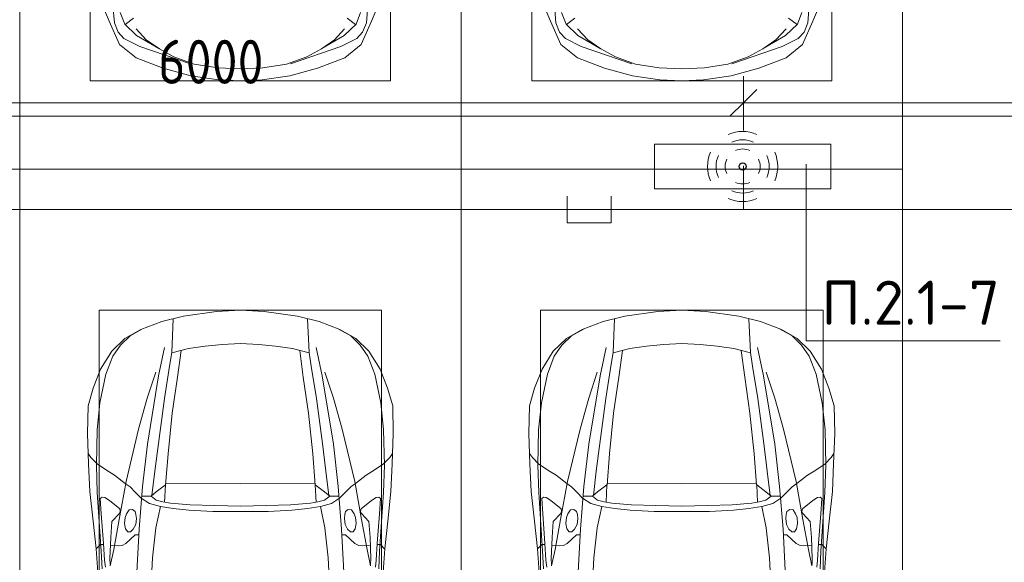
# Model space of a CAD drawing. Header units: millimetres. Extents: x -32229 to 170644, y -13689 to 125138.
# Tile 107 of 256: x -10165 to -4588, y 102123 to 105196. Entities that reach past the tile are written whole.
import ezdxf

# ---------------------------------------------------------------- set-up
doc = ezdxf.new("R2010")
doc.units = ezdxf.units.MM
for name, color, linetype, lineweight in [('A-ANNO-DIMS', 7, 'Continuous', 9), ('A-ANNO-DIMS-200', 7, 'Continuous', 9), ('A-ANNO-NOTE', 7, 'Continuous', 18), ('A-DETL-GENF', 7, 'Continuous', 18), ('A-DETL-THIN', 7, 'Continuous', 9), ('A-FLOR', 7, 'Continuous', 18), ('C-PRKG', 7, 'Continuous', 18), ('G-ANNO-TEXT', 7, 'Continuous', 9)]:
    doc.layers.add(name, color=color, linetype=linetype, lineweight=lineweight)
doc.layers.add('A-DETL', color=7, linetype='Continuous', lineweight=9, true_color=0x00a600)
doc.styles.add('GOST Common_6', font='GOST_Common.ttf', dxfattribs={"width": 0.9, "height": 250})
doc.styles.add('ISOCPEUR', font='isocpeur.ttf', dxfattribs={"height": 250})
doc.dimstyles.new('ГОСТ_2_5_мм2', dxfattribs={"dimscale": 304.8, "dimtxt": 251.428749, "dimasz": 0.492126, "dimexe": 0.492126, "dimexo": 0.656168, "dimgap": 0.098425, "dimtad": 1, "dimdec": 0, "dimdsep": 46, "dimtxsty": 'GOST Common_6', "dimblk1": 'OBLIQUE', "dimblk2": 'OBLIQUE', "dimsah": 1, "dimcen": 0.09, "dimazin": 2, "dimtfac": 1, "dimtdec": 4, "dimtix": 1, "dimtmove": 0, "dimatfit": 3, "dimfxl": 1, "dimtvp": 1, "dimtolj": 1, "dimtzin": 0, "dimarcsym": 2})

# ---------------------------------------------------------------- blocks, each defined once
blk = doc.blocks.new('АР_Машиноместо - 5300x2500_С-V13--01 ЭО')
at = {"layer": 'A-DETL-GENF', "color": 253, "lineweight": 13, "true_color": 0xaaaaaa}
for p, q in [((507.1, -4462.6), (419.6, -4254.2)), ((1992.9, -4462.6), (2080.4, -4254.2)), ((528.4, -4374.7), (536.4, -4471.4)), ((1971.6, -4374.7), (1963.6, -4471.4)), ((594.6, -4479.3), (569.5, -4413.1)), ((645, -4445.5), (597.3, -4481.4)), ((1855, -4445.5), (1902.7, -4481.4)), ((1905.4, -4479.3), (1930.5, -4413.1)), ((565.9, -4595.1), (507.1, -4462.6)), ((536.4, -4471.4), (557.5, -4525.7)), ((661.8, -4543.1), (594.6, -4479.3)), ((717.1, -4568.9), (659.6, -4505.3)), ((1782.9, -4568.9), (1840.4, -4505.3)), ((1838.2, -4543.1), (1905.4, -4479.3)), ((1934.1, -4595.1), (1992.9, -4462.6)), ((1963.6, -4471.4), (1942.5, -4525.7)), ((557.5, -4525.7), (590.7, -4560.1)), ((590.7, -4560.1), (680.7, -4606.5)), ((788.5, -4617.7), (661.8, -4543.1)), ((791.3, -4619.7), (717.1, -4568.9)), ((1708.7, -4619.7), (1782.9, -4568.9)), ((1711.5, -4617.7), (1838.2, -4543.1)), ((1909.3, -4560.1), (1819.3, -4606.5)), ((1942.5, -4525.7), (1909.3, -4560.1)), ((659.1, -4669.9), (565.9, -4595.1)), ((680.7, -4606.5), (967, -4703.6)), ((873.9, -4665.1), (791.3, -4619.7)), ((1819.3, -4606.5), (1533, -4703.6)), ((1626.1, -4665.1), (1708.7, -4619.7)), ((1840.9, -4669.9), (1934.1, -4595.1)), ((812.7, -4729.4), (659.1, -4669.9)), ((988.2, -4706.7), (873.9, -4665.1)), ((1511.8, -4706.7), (1626.1, -4665.1)), ((1687.3, -4729.4), (1840.9, -4669.9)), ((970.2, -4771.8), (812.7, -4729.4)), ((1122.2, -4726.4), (988.2, -4706.7)), ((1250, -4731.7), (1122.2, -4726.4)), ((1250, -4731.7), (1377.8, -4726.4)), ((1377.8, -4726.4), (1511.8, -4706.7)), ((1529.8, -4771.8), (1687.3, -4729.4)), ((1126.4, -4794.1), (970.2, -4771.8)), ((1250, -4800), (1126.4, -4794.1)), ((1250, -4800), (1373.6, -4794.1)), ((1373.6, -4794.1), (1529.8, -4771.8))]:
    blk.add_line(p, q, dxfattribs=at)
at = {"layer": 'C-PRKG', "color": 253, "lineweight": 13, "true_color": 0xaaaaaa}
for p, q in [((0, 0), (0, -5300)), ((2500, 0), (2500, -5300)), ((400, -500), (400, -4800)), ((2100, -500), (2100, -4800)), ((400, -4800), (2100, -4800)), ((2500, -5300), (0, -5300))]:
    blk.add_line(p, q, dxfattribs=at)
blk = doc.blocks.new('АР_Машиноместо - 4900x2400_М__5300х2500_-V14--01 ЭО')
at = {"layer": 'A-DETL-GENF', "color": 254, "lineweight": 13, "true_color": 0xd4d4d4}
for p, q in [((737.8, -2818.3), (752.8, -3099)), ((1762.2, -2818.3), (1747.2, -3099)), ((462, -3136.6), (466.3, -3036.3)), ((512.5, -3053.2), (532.7, -3145.9)), ((1987.5, -3053.2), (1967.3, -3145.9)), ((2038, -3136.6), (2033.7, -3036.3)), ((752.8, -3099), (771.7, -3268.5)), ((1747.2, -3099), (1728.3, -3268.5)), ((439.5, -3468.5), (462, -3136.6)), ((532.7, -3145.9), (564, -3316.2)), ((1967.3, -3145.9), (1936, -3316.2)), ((2060.5, -3468.5), (2038, -3136.6)), ((771.7, -3268.5), (797.1, -3388.2)), ((1728.3, -3268.5), (1702.9, -3388.2)), ((564, -3316.2), (602.3, -3530.2)), ((1936, -3316.2), (1897.7, -3530.2)), ((797.1, -3388.2), (734.6, -3405.8)), ((870, -3377.1), (797.1, -3388.2)), ((957.1, -3368.9), (870, -3377.1)), ((1093.5, -3360.7), (957.1, -3368.9)), ((1250, -3360.7), (1093.5, -3360.7)), ((1250, -3360.7), (1406.5, -3360.7)), ((1406.5, -3360.7), (1542.9, -3368.9)), ((1542.9, -3368.9), (1630, -3377.1)), ((1630, -3377.1), (1702.9, -3388.2)), ((1702.9, -3388.2), (1765.4, -3405.8)), ((734.6, -3405.8), (688.5, -3435.5)), ((749.1, -3450.8), (765.5, -3589.1)), ((1750.9, -3450.8), (1734.5, -3589.1)), ((1765.4, -3405.8), (1811.5, -3435.5)), ((434.2, -3623.7), (439.5, -3468.5)), ((695.7, -3502.8), (723.2, -3741.5)), ((1804.3, -3502.8), (1776.8, -3741.5)), ((2065.8, -3623.7), (2060.5, -3468.5)), ((602.3, -3530.2), (673.6, -3827.1)), ((1897.7, -3530.2), (1826.4, -3827.1)), ((438.6, -3823.4), (434.2, -3623.7)), ((765.5, -3589.1), (785.7, -3746.6)), ((1734.5, -3589.1), (1714.3, -3746.6)), ((2061.4, -3823.4), (2065.8, -3623.7)), ((723.2, -3741.5), (786.9, -4128.3)), ((785.7, -3746.6), (819.4, -4000.8)), ((1714.3, -3746.6), (1680.6, -4000.8)), ((1776.8, -3741.5), (1713.1, -4128.3)), ((454.7, -3976.8), (438.6, -3823.4)), ((673.6, -3827.1), (722.7, -4001.8)), ((1826.4, -3827.1), (1777.3, -4001.8)), ((2045.3, -3976.8), (2061.4, -3823.4)), ((488.6, -4138.1), (454.7, -3976.8)), ((722.7, -4001.8), (771.7, -4149.8)), ((819.4, -4000.8), (849, -4182.8)), ((1680.6, -4000.8), (1651, -4182.8)), ((1777.3, -4001.8), (1728.3, -4149.8)), ((2011.4, -4138.1), (2045.3, -3976.8)), ((527.8, -4239.8), (488.6, -4138.1)), ((786.9, -4128.3), (821.1, -4289.8)), ((1713.1, -4128.3), (1678.9, -4289.8)), ((1972.2, -4239.8), (2011.4, -4138.1)), ((849, -4182.8), (861.2, -4260.3)), ((1651, -4182.8), (1638.8, -4260.3)), ((571.5, -4303.1), (527.8, -4239.8)), ((1928.5, -4303.1), (1972.2, -4239.8)), ((625, -4354.8), (571.5, -4303.1)), ((1875, -4354.8), (1928.5, -4303.1)), ((696.3, -4395.8), (625, -4354.8)), ((1803.7, -4395.8), (1875, -4354.8))]:
    blk.add_line(p, q, dxfattribs=at)
at = {"layer": 'A-DETL-GENF', "color": 253, "lineweight": 13, "true_color": 0xaaaaaa}
for p, q in [((659.3, -2936), (676.4, -3260.1)), ((1840.7, -2936), (1823.6, -3260.1)), ((432.8, -3149.3), (446, -2964.8)), ((2067.2, -3149.3), (2054, -2964.8)), ((485.6, -3046.1), (480.8, -3085)), ((510.9, -3094.6), (512.2, -3061.4)), ((1989.1, -3094.6), (1987.8, -3061.4)), ((2014.4, -3046.1), (2019.2, -3085)), ((480.8, -3085), (474.8, -3179.9)), ((515.3, -3213.7), (510.9, -3094.6)), ((1984.7, -3213.7), (1989.1, -3094.6)), ((2019.2, -3085), (2025.2, -3179.9)), ((415.7, -3305.9), (432.8, -3149.3)), ((456.9, -3174.2), (432.9, -3148.3)), ((475.2, -3173.5), (456.9, -3174.2)), ((558.4, -3165.4), (513.6, -3168)), ((579.5, -3167.7), (558.4, -3165.4)), ((601.7, -3179.4), (579.5, -3167.7)), ((1898.3, -3179.4), (1920.5, -3167.7)), ((1920.5, -3167.7), (1941.6, -3165.4)), ((1941.6, -3165.4), (1986.4, -3168)), ((2024.8, -3173.5), (2043.1, -3174.2)), ((2043.1, -3174.2), (2067.1, -3148.3)), ((2084.3, -3305.9), (2067.1, -3148.3)), ((474.8, -3179.9), (462.2, -3347.3)), ((522.2, -3303.2), (515.3, -3213.7)), ((654.5, -3228.1), (601.7, -3179.4)), ((674.6, -3227.6), (654.5, -3228.1)), ((1825.4, -3227.6), (1845.5, -3228.1)), ((1845.5, -3228.1), (1898.3, -3179.4)), ((1977.8, -3303.2), (1984.7, -3213.7)), ((2025.2, -3179.9), (2037.8, -3347.3)), ((599.8, -3262.3), (593.6, -3292.5)), ((612.1, -3245.7), (599.8, -3262.3)), ((626.8, -3246.1), (612.1, -3245.7)), ((643.2, -3259.9), (626.8, -3246.1)), ((657.2, -3286.3), (643.2, -3259.9)), ((661.1, -3321.2), (657.2, -3286.3)), ((676.4, -3260.1), (695.7, -3502.8)), ((1823.6, -3260.1), (1804.3, -3502.8)), ((1838.9, -3321.2), (1842.8, -3286.3)), ((1842.8, -3286.3), (1856.8, -3259.9)), ((1856.8, -3259.9), (1873.2, -3246.1)), ((1873.2, -3246.1), (1887.9, -3245.7)), ((1887.9, -3245.7), (1900.2, -3262.3)), ((1900.2, -3262.3), (1906.4, -3292.5)), ((397.1, -3474.2), (415.7, -3305.9)), ((564.6, -3349.7), (522.2, -3303.2)), ((593.6, -3292.5), (597.1, -3327.4)), ((597.1, -3327.4), (605.2, -3346.8)), ((654.1, -3360.7), (658.7, -3344.5)), ((658.7, -3344.5), (661.1, -3321.2)), ((1841.3, -3344.5), (1838.9, -3321.2)), ((1845.9, -3360.7), (1841.3, -3344.5)), ((1902.9, -3327.4), (1894.8, -3346.8)), ((1906.4, -3292.5), (1902.9, -3327.4)), ((1935.4, -3349.7), (1977.8, -3303.2)), ((2102.9, -3474.2), (2084.3, -3305.9)), ((462.2, -3347.3), (456.6, -3434.5)), ((508, -3422.8), (566.8, -3375.1)), ((569.7, -3360.7), (564.6, -3349.7)), ((566.8, -3375.1), (569.7, -3360.7)), ((605.2, -3346.8), (620, -3369.3)), ((620, -3369.3), (638.7, -3372.5)), ((638.7, -3372.5), (654.1, -3360.7)), ((965.3, -3397.8), (853.3, -3407.2)), ((1102.5, -3394.3), (965.3, -3397.8)), ((1250, -3391.3), (1102.5, -3394.3)), ((1250, -3391.3), (1397.5, -3394.3)), ((1397.5, -3394.3), (1534.7, -3397.8)), ((1534.7, -3397.8), (1646.7, -3407.2)), ((1861.3, -3372.5), (1845.9, -3360.7)), ((1880, -3369.3), (1861.3, -3372.5)), ((1894.8, -3346.8), (1880, -3369.3)), ((1930.3, -3360.7), (1935.4, -3349.7)), ((1933.2, -3375.1), (1930.3, -3360.7)), ((1992, -3422.8), (1933.2, -3375.1)), ((2037.8, -3347.3), (2043.4, -3434.5)), ((456.6, -3434.5), (466.2, -3441.1)), ((466.2, -3441.1), (481.5, -3439.1)), ((481.5, -3439.1), (508, -3422.8)), ((690.2, -3433.7), (654.7, -3470.4)), ((744.1, -3447.2), (691.3, -3447.2)), ((773, -3424.2), (744.1, -3447.2)), ((744.3, -3447), (773.2, -3472.4)), ((811.1, -3414.8), (773, -3424.2)), ((853.3, -3407.2), (811.1, -3414.8)), ((825.6, -3512.1), (821, -3413)), ((1646.7, -3407.2), (1688.9, -3414.8)), ((1674.4, -3512.1), (1679, -3413)), ((1688.9, -3414.8), (1727, -3424.2)), ((1755.7, -3447), (1726.8, -3472.4)), ((1727, -3424.2), (1755.7, -3447)), ((1755.7, -3447.2), (1808.7, -3447.2)), ((1809.8, -3433.7), (1845.3, -3470.4)), ((2018.5, -3439.1), (1992, -3422.8)), ((2033.8, -3441.1), (2018.5, -3439.1)), ((2043.4, -3434.5), (2033.8, -3441.1)), ((390.2, -3630), (397.1, -3474.2)), ((624.9, -3501.2), (598.3, -3518.6)), ((654.7, -3470.4), (624.9, -3501.2)), ((773.2, -3472.4), (825.6, -3512.1)), ((840.1, -3687.8), (826.6, -3509.6)), ((1659.9, -3687.8), (1673.4, -3509.6)), ((1726.8, -3472.4), (1674.4, -3512.1)), ((1845.3, -3470.4), (1875.1, -3501.2)), ((1875.1, -3501.2), (1901.7, -3518.6)), ((2109.8, -3630), (2102.9, -3474.2)), ((537.9, -3567), (491.4, -3594.2)), ((598.3, -3518.6), (537.9, -3567)), ((1250, -3520.1), (827.2, -3517.2)), ((1250, -3520.1), (1672.8, -3517.2)), ((1901.7, -3518.6), (1962.1, -3567)), ((1962.1, -3567), (2008.6, -3594.2)), ((491.4, -3594.2), (438.6, -3629.8)), ((2008.6, -3594.2), (2061.4, -3629.8)), ((384, -3802.9), (390.2, -3630)), ((403.8, -3665.5), (388.1, -3688.4)), ((438.6, -3629.8), (403.8, -3665.5)), ((2061.4, -3629.8), (2096.2, -3665.5)), ((2096.2, -3665.5), (2111.9, -3688.4)), ((2116, -3802.9), (2109.8, -3630)), ((863.9, -3917.5), (840.1, -3687.8)), ((1636.1, -3917.5), (1659.9, -3687.8)), ((387.4, -3958.4), (384, -3802.9)), ((2112.6, -3958.4), (2116, -3802.9)), ((416.4, -4059.2), (387.4, -3958.4)), ((893.6, -4121.6), (863.9, -3917.5)), ((1606.4, -4121.6), (1636.1, -3917.5)), ((2083.6, -4059.2), (2112.6, -3958.4)), ((458.6, -4167), (416.4, -4059.2)), ((2041.4, -4167), (2083.6, -4059.2)), ((914, -4272.5), (893.6, -4121.6)), ((1586, -4272.5), (1606.4, -4121.6)), ((522.5, -4267.9), (458.6, -4167)), ((1977.5, -4267.9), (2041.4, -4167)), ((596.3, -4340.6), (522.5, -4267.9)), ((955.5, -4283.9), (861, -4259.4)), ((861.2, -4260.3), (869.3, -4451.1)), ((1050.4, -4297.3), (955.5, -4283.9)), ((1449.6, -4297.3), (1544.5, -4283.9)), ((1544.5, -4283.9), (1639, -4259.4)), ((1638.8, -4260.3), (1630.7, -4451.1)), ((1903.7, -4340.6), (1977.5, -4267.9)), ((686, -4391.6), (596.3, -4340.6)), ((1146, -4306.7), (1050.4, -4297.3)), ((1250, -4312), (1146, -4306.7)), ((1250, -4312), (1354, -4306.7)), ((1354, -4306.7), (1449.6, -4297.3)), ((1814, -4391.6), (1903.7, -4340.6)), ((804.4, -4436.7), (686, -4391.6)), ((1695.6, -4436.7), (1814, -4391.6)), ((927, -4466.6), (804.4, -4436.7)), ((1573, -4466.6), (1695.6, -4436.7)), ((1114.6, -4493), (927, -4466.6)), ((1250, -4500), (1114.6, -4493)), ((1250, -4500), (1385.4, -4493)), ((1385.4, -4493), (1573, -4466.6))]:
    blk.add_line(p, q, dxfattribs=at)
at = {"layer": 'C-PRKG', "color": 253, "lineweight": 13, "true_color": 0xaaaaaa}
for p, q in [((0, 0), (0, -5300)), ((2500, 0), (2500, -5300)), ((450, -800), (450, -4500)), ((2050, -800), (2050, -4500)), ((450, -4500), (2050, -4500)), ((2500, -5300), (0, -5300))]:
    blk.add_line(p, q, dxfattribs=at)
blk = doc.blocks.new('АР_Машиноместо - 4900x2400_М__5300х2500_-3113489--01 ЭО')
at = {"layer": 'A-DETL-GENF', "color": 253, "lineweight": 13, "true_color": 0xaaaaaa}
for p, q in [((927, 4466.6), (804.4, 4436.7)), ((1114.6, 4493), (927, 4466.6)), ((1250, 4500), (1114.6, 4493)), ((1250, 4500), (1385.4, 4493)), ((1385.4, 4493), (1573, 4466.6)), ((1573, 4466.6), (1695.6, 4436.7)), ((804.4, 4436.7), (686, 4391.6)), ((861.2, 4260.3), (869.3, 4451.1)), ((1638.8, 4260.3), (1630.7, 4451.1)), ((1695.6, 4436.7), (1814, 4391.6)), ((686, 4391.6), (596.3, 4340.6)), ((1814, 4391.6), (1903.7, 4340.6)), ((596.3, 4340.6), (522.5, 4267.9)), ((1050.4, 4297.3), (955.5, 4283.9)), ((1146, 4306.7), (1050.4, 4297.3)), ((1250, 4312), (1146, 4306.7)), ((1250, 4312), (1354, 4306.7)), ((1354, 4306.7), (1449.6, 4297.3)), ((1449.6, 4297.3), (1544.5, 4283.9)), ((1903.7, 4340.6), (1977.5, 4267.9)), ((522.5, 4267.9), (458.6, 4167)), ((955.5, 4283.9), (861, 4259.4)), ((914, 4272.5), (893.6, 4121.6)), ((1544.5, 4283.9), (1639, 4259.4)), ((1586, 4272.5), (1606.4, 4121.6)), ((1977.5, 4267.9), (2041.4, 4167)), ((458.6, 4167), (416.4, 4059.2)), ((2041.4, 4167), (2083.6, 4059.2)), ((893.6, 4121.6), (863.9, 3917.5)), ((1606.4, 4121.6), (1636.1, 3917.5)), ((416.4, 4059.2), (387.4, 3958.4)), ((2083.6, 4059.2), (2112.6, 3958.4)), ((387.4, 3958.4), (384, 3802.9)), ((863.9, 3917.5), (840.1, 3687.8)), ((1636.1, 3917.5), (1659.9, 3687.8)), ((2112.6, 3958.4), (2116, 3802.9)), ((384, 3802.9), (390.2, 3630)), ((2116, 3802.9), (2109.8, 3630)), ((403.8, 3665.5), (388.1, 3688.4)), ((840.1, 3687.8), (826.6, 3509.6)), ((1659.9, 3687.8), (1673.4, 3509.6)), ((2096.2, 3665.5), (2111.9, 3688.4)), ((390.2, 3630), (397.1, 3474.2)), ((438.6, 3629.8), (403.8, 3665.5)), ((491.4, 3594.2), (438.6, 3629.8)), ((2008.6, 3594.2), (2061.4, 3629.8)), ((2061.4, 3629.8), (2096.2, 3665.5)), ((2109.8, 3630), (2102.9, 3474.2)), ((537.9, 3567), (491.4, 3594.2)), ((1962.1, 3567), (2008.6, 3594.2)), ((598.3, 3518.6), (537.9, 3567)), ((624.9, 3501.2), (598.3, 3518.6)), ((1250, 3520.1), (827.2, 3517.2)), ((1250, 3520.1), (1672.8, 3517.2)), ((1875.1, 3501.2), (1901.7, 3518.6)), ((1901.7, 3518.6), (1962.1, 3567)), ((397.1, 3474.2), (415.7, 3305.9)), ((654.7, 3470.4), (624.9, 3501.2)), ((690.2, 3433.7), (654.7, 3470.4)), ((676.4, 3260.1), (695.7, 3502.8)), ((744.3, 3447), (773.2, 3472.4)), ((773.2, 3472.4), (825.6, 3512.1)), ((825.6, 3512.1), (821, 3413)), ((1674.4, 3512.1), (1679, 3413)), ((1726.8, 3472.4), (1674.4, 3512.1)), ((1755.7, 3447), (1726.8, 3472.4)), ((1823.6, 3260.1), (1804.3, 3502.8)), ((1809.8, 3433.7), (1845.3, 3470.4)), ((1845.3, 3470.4), (1875.1, 3501.2)), ((2102.9, 3474.2), (2084.3, 3305.9)), ((456.6, 3434.5), (466.2, 3441.1)), ((462.2, 3347.3), (456.6, 3434.5)), ((466.2, 3441.1), (481.5, 3439.1)), ((481.5, 3439.1), (508, 3422.8)), ((508, 3422.8), (566.8, 3375.1)), ((744.1, 3447.2), (691.3, 3447.2)), ((773, 3424.2), (744.1, 3447.2)), ((811.1, 3414.8), (773, 3424.2)), ((853.3, 3407.2), (811.1, 3414.8)), ((965.3, 3397.8), (853.3, 3407.2)), ((1534.7, 3397.8), (1646.7, 3407.2)), ((1646.7, 3407.2), (1688.9, 3414.8)), ((1688.9, 3414.8), (1727, 3424.2)), ((1727, 3424.2), (1755.7, 3447)), ((1755.7, 3447.2), (1808.7, 3447.2)), ((1992, 3422.8), (1933.2, 3375.1)), ((2018.5, 3439.1), (1992, 3422.8)), ((2033.8, 3441.1), (2018.5, 3439.1)), ((2043.4, 3434.5), (2033.8, 3441.1)), ((2037.8, 3347.3), (2043.4, 3434.5)), ((474.8, 3179.9), (462.2, 3347.3)), ((564.6, 3349.7), (522.2, 3303.2)), ((569.7, 3360.7), (564.6, 3349.7)), ((566.8, 3375.1), (569.7, 3360.7)), ((597.1, 3327.4), (605.2, 3346.8)), ((605.2, 3346.8), (620, 3369.3)), ((620, 3369.3), (638.7, 3372.5)), ((638.7, 3372.5), (654.1, 3360.7)), ((654.1, 3360.7), (658.7, 3344.5)), ((1102.5, 3394.3), (965.3, 3397.8)), ((1250, 3391.3), (1102.5, 3394.3)), ((1250, 3391.3), (1397.5, 3394.3)), ((1397.5, 3394.3), (1534.7, 3397.8)), ((1845.9, 3360.7), (1841.3, 3344.5)), ((1861.3, 3372.5), (1845.9, 3360.7)), ((1880, 3369.3), (1861.3, 3372.5)), ((1894.8, 3346.8), (1880, 3369.3)), ((1902.9, 3327.4), (1894.8, 3346.8)), ((1933.2, 3375.1), (1930.3, 3360.7)), ((1930.3, 3360.7), (1935.4, 3349.7)), ((1935.4, 3349.7), (1977.8, 3303.2)), ((2025.2, 3179.9), (2037.8, 3347.3)), ((415.7, 3305.9), (432.8, 3149.3)), ((522.2, 3303.2), (515.3, 3213.7)), ((593.6, 3292.5), (597.1, 3327.4)), ((599.8, 3262.3), (593.6, 3292.5)), ((661.1, 3321.2), (657.2, 3286.3)), ((658.7, 3344.5), (661.1, 3321.2)), ((1841.3, 3344.5), (1838.9, 3321.2)), ((1838.9, 3321.2), (1842.8, 3286.3)), ((1900.2, 3262.3), (1906.4, 3292.5)), ((1906.4, 3292.5), (1902.9, 3327.4)), ((1977.8, 3303.2), (1984.7, 3213.7)), ((2084.3, 3305.9), (2067.1, 3148.3)), ((612.1, 3245.7), (599.8, 3262.3)), ((626.8, 3246.1), (612.1, 3245.7)), ((643.2, 3259.9), (626.8, 3246.1)), ((657.2, 3286.3), (643.2, 3259.9)), ((659.3, 2936), (676.4, 3260.1)), ((1840.7, 2936), (1823.6, 3260.1)), ((1842.8, 3286.3), (1856.8, 3259.9)), ((1856.8, 3259.9), (1873.2, 3246.1)), ((1873.2, 3246.1), (1887.9, 3245.7)), ((1887.9, 3245.7), (1900.2, 3262.3)), ((480.8, 3085), (474.8, 3179.9)), ((515.3, 3213.7), (510.9, 3094.6)), ((601.7, 3179.4), (579.5, 3167.7)), ((654.5, 3228.1), (601.7, 3179.4)), ((674.6, 3227.6), (654.5, 3228.1)), ((1825.4, 3227.6), (1845.5, 3228.1)), ((1845.5, 3228.1), (1898.3, 3179.4)), ((1898.3, 3179.4), (1920.5, 3167.7)), ((1984.7, 3213.7), (1989.1, 3094.6)), ((2019.2, 3085), (2025.2, 3179.9)), ((432.8, 3149.3), (446, 2964.8)), ((456.9, 3174.2), (432.9, 3148.3)), ((475.2, 3173.5), (456.9, 3174.2)), ((558.4, 3165.4), (513.6, 3168)), ((579.5, 3167.7), (558.4, 3165.4)), ((1920.5, 3167.7), (1941.6, 3165.4)), ((1941.6, 3165.4), (1986.4, 3168)), ((2024.8, 3173.5), (2043.1, 3174.2)), ((2043.1, 3174.2), (2067.1, 3148.3)), ((2067.2, 3149.3), (2054, 2964.8)), ((485.6, 3046.1), (480.8, 3085)), ((510.9, 3094.6), (512.2, 3061.4)), ((1989.1, 3094.6), (1987.8, 3061.4)), ((2014.4, 3046.1), (2019.2, 3085))]:
    blk.add_line(p, q, dxfattribs=at)
at = {"layer": 'A-DETL-GENF', "color": 254, "lineweight": 13, "true_color": 0xd4d4d4}
for p, q in [((625, 4354.8), (571.5, 4303.1)), ((696.3, 4395.8), (625, 4354.8)), ((1803.7, 4395.8), (1875, 4354.8)), ((1875, 4354.8), (1928.5, 4303.1)), ((571.5, 4303.1), (527.8, 4239.8)), ((1928.5, 4303.1), (1972.2, 4239.8)), ((527.8, 4239.8), (488.6, 4138.1)), ((786.9, 4128.3), (821.1, 4289.8)), ((849, 4182.8), (861.2, 4260.3)), ((1651, 4182.8), (1638.8, 4260.3)), ((1713.1, 4128.3), (1678.9, 4289.8)), ((1972.2, 4239.8), (2011.4, 4138.1)), ((819.4, 4000.8), (849, 4182.8)), ((1680.6, 4000.8), (1651, 4182.8)), ((488.6, 4138.1), (454.7, 3976.8)), ((722.7, 4001.8), (771.7, 4149.8)), ((723.2, 3741.5), (786.9, 4128.3)), ((1776.8, 3741.5), (1713.1, 4128.3)), ((1777.3, 4001.8), (1728.3, 4149.8)), ((2011.4, 4138.1), (2045.3, 3976.8)), ((454.7, 3976.8), (438.6, 3823.4)), ((673.6, 3827.1), (722.7, 4001.8)), ((785.7, 3746.6), (819.4, 4000.8)), ((1714.3, 3746.6), (1680.6, 4000.8)), ((1826.4, 3827.1), (1777.3, 4001.8)), ((2045.3, 3976.8), (2061.4, 3823.4)), ((438.6, 3823.4), (434.2, 3623.7)), ((602.3, 3530.2), (673.6, 3827.1)), ((1897.7, 3530.2), (1826.4, 3827.1)), ((2061.4, 3823.4), (2065.8, 3623.7)), ((695.7, 3502.8), (723.2, 3741.5)), ((765.5, 3589.1), (785.7, 3746.6)), ((1734.5, 3589.1), (1714.3, 3746.6)), ((1804.3, 3502.8), (1776.8, 3741.5)), ((434.2, 3623.7), (439.5, 3468.5)), ((749.1, 3450.8), (765.5, 3589.1)), ((1750.9, 3450.8), (1734.5, 3589.1)), ((2065.8, 3623.7), (2060.5, 3468.5)), ((564, 3316.2), (602.3, 3530.2)), ((1936, 3316.2), (1897.7, 3530.2)), ((439.5, 3468.5), (462, 3136.6)), ((2060.5, 3468.5), (2038, 3136.6)), ((734.6, 3405.8), (688.5, 3435.5)), ((797.1, 3388.2), (734.6, 3405.8)), ((1702.9, 3388.2), (1765.4, 3405.8)), ((1765.4, 3405.8), (1811.5, 3435.5)), ((771.7, 3268.5), (797.1, 3388.2)), ((870, 3377.1), (797.1, 3388.2)), ((957.1, 3368.9), (870, 3377.1)), ((1093.5, 3360.7), (957.1, 3368.9)), ((1250, 3360.7), (1093.5, 3360.7)), ((1250, 3360.7), (1406.5, 3360.7)), ((1406.5, 3360.7), (1542.9, 3368.9)), ((1542.9, 3368.9), (1630, 3377.1)), ((1630, 3377.1), (1702.9, 3388.2)), ((1728.3, 3268.5), (1702.9, 3388.2)), ((532.7, 3145.9), (564, 3316.2)), ((1967.3, 3145.9), (1936, 3316.2)), ((752.8, 3099), (771.7, 3268.5)), ((1747.2, 3099), (1728.3, 3268.5)), ((462, 3136.6), (466.3, 3036.3)), ((512.5, 3053.2), (532.7, 3145.9)), ((1987.5, 3053.2), (1967.3, 3145.9)), ((2038, 3136.6), (2033.7, 3036.3)), ((737.8, 2818.3), (752.8, 3099)), ((1762.2, 2818.3), (1747.2, 3099))]:
    blk.add_line(p, q, dxfattribs=at)
at = {"layer": 'C-PRKG', "color": 253, "lineweight": 13, "true_color": 0xaaaaaa}
for p, q in [((2500, 5300), (0, 5300)), ((0, 0), (0, 5300)), ((2500, 0), (2500, 5300)), ((450, 4500), (2050, 4500)), ((450, 800), (450, 4500)), ((2050, 800), (2050, 4500))]:
    blk.add_line(p, q, dxfattribs=at)
blk = doc.blocks.new('Наметкина 10_РД_АР_П_rvt-1--01 ЭО')
at = {"layer": 'A-FLOR', "color": 253, "lineweight": 13, "true_color": 0xaaaaaa}
blk.add_line((-12889.7, 104650), (10765.3, 104650), dxfattribs=at)
at = {"layer": 'C-PRKG', "color": 253, "lineweight": 13, "true_color": 0xaaaaaa}
for name, p in [('АР_Машиноместо - 5300x2500_С-V13--01 ЭО', (-12664.7, 109650)), ('АР_Машиноместо - 5300x2500_С-V13--01 ЭО', (-10164.7, 109650)), ('АР_Машиноместо - 5300x2500_С-V13--01 ЭО', (-7664.7, 109650)), ('АР_Машиноместо - 4900x2400_М__5300х2500_-3113489--01 ЭО', (-7664.7, 99050))]:
    blk.add_blockref(name, p, dxfattribs=at)
at = {"layer": 'C-PRKG', "color": 253, "lineweight": 13, "true_color": 0xaaaaaa, "rotation": 180}
blk.add_blockref('АР_Машиноместо - 4900x2400_М__5300х2500_-V14--01 ЭО', (-7664.7, 99050), dxfattribs=at)
blk = doc.blocks.new('DIMBLOCK179--01 ЭО')
at = {"layer": 'A-ANNO-DIMS-200'}
for p, q in [((-12064.7, 104569), (-12064.7, 104875.5)), ((-6065, 104568), (-6065, 104875.5)), ((-12064.7, 104725.5), (-11989.7, 104800.5)), ((-6065, 104725.5), (-5990, 104800.5)), ((-12064.7, 104725.5), (-12139.7, 104650.5)), ((-12064.7, 104725.5), (-6065, 104725.5)), ((-12064.7, 104725.5), (-12064.7, 104569)), ((-6065, 104725.5), (-6140, 104650.5)), ((-6065, 104725.5), (-6065, 104568))]:
    blk.add_line(p, q, dxfattribs=at)
at = {"layer": 'A-ANNO-DIMS-200', "color": 0, "insert": (-9380.2, 105082.2), "char_height": 250, "width": 756.843, "attachment_point": 1, "line_spacing_factor": 1.022761, "style": 'GOST Common_6'}
blk.add_mtext('6000', dxfattribs=at)
blk = doc.blocks.new('_Oblique')
at = {"color": 0, "linetype": 'ByBlock', "lineweight": -2}
blk.add_line((-0.5, -0.5), (0.5, 0.5), dxfattribs=at)
blk = doc.blocks.new('DIMBLOCK180--01 ЭО')
at = {"layer": 'A-ANNO-DIMS-200'}
for p, q in [((-6065, 104568), (-6065, 104875.5)), ((-65.1, 104568.6), (-65.1, 104875.5)), ((-6065, 104725.5), (-5990, 104800.5)), ((-65.1, 104725.5), (9.9, 104800.5)), ((-6065, 104725.5), (-6140, 104650.5)), ((-6065, 104725.5), (-65.1, 104725.5)), ((-6065, 104725.5), (-6065, 104568)), ((-65.1, 104725.5), (-140.1, 104650.5)), ((-65.1, 104725.5), (-65.1, 104568.6))]:
    blk.add_line(p, q, dxfattribs=at)
at = {"layer": 'A-ANNO-DIMS-200', "color": 0, "insert": (-3380.4, 105082.2), "char_height": 250, "width": 756.843, "attachment_point": 1, "line_spacing_factor": 1.022761, "style": 'GOST Common_6'}
blk.add_mtext('6000', dxfattribs=at)

msp = doc.modelspace()

# ---------------------------------------------------------------- linework, layer by layer
at = {"layer": 'A-ANNO-NOTE', "color": 5, "lineweight": 9, "true_color": 0x0000ff}
for p, q in [((-6569.9, 104491.1), (-5569.9, 104491.1)), ((-6569.9, 104238.4), (-6569.9, 104491.1)), ((-5569.9, 104491.1), (-5569.9, 104238.4)), ((-5569.9, 104238.4), (-6569.9, 104238.4))]:
    msp.add_line(p, q, dxfattribs=at)
for centre in [(-6070.8, 104364.6), (-6069.9, 104365.5), (-6069.9, 104363.8), (-6069, 104364.6)]:
    msp.add_circle(centre, 20, dxfattribs=at)
for centre, radius, start, end in [((-6069.9, 104363.8), 199.6, 66, 114), ((-6069.9, 104363.8), 151.5, 66, 114), ((-6069.9, 104363.8), 99.8, 66, 114), ((-6069, 104364.6), 199.6, 156, 204), ((-6069, 104364.6), 151.5, 156, 204), ((-6069, 104364.6), 99.8, 156, 204), ((-6070.8, 104364.6), 99.8, 336, 24), ((-6070.8, 104364.6), 151.5, 336, 24), ((-6070.8, 104364.6), 199.6, 336, 24), ((-6069.9, 104365.5), 99.8, 246, 294), ((-6069.9, 104365.5), 199.6, 246, 294), ((-6069.9, 104365.5), 151.5, 246, 294)]:
    msp.add_arc(centre, radius, start, end, dxfattribs=at)
at = {"layer": 'A-DETL', "color": 5, "true_color": 0x0000ff}
for p, q in [((-6065, 104368), (-6065, 104121.2)), ((-7064.4, 104196.2), (-7064.4, 104046.2)), ((-6814.4, 104046.2), (-6814.4, 104196.2)), ((22488.8, 104121.2), (-18064.9, 104121.2)), ((-7064.4, 104046.2), (-6814.4, 104046.2))]:
    msp.add_line(p, q, dxfattribs=at)
at = {"layer": 'A-DETL-THIN'}
for p, q in [((-5711, 104377.4), (-5711, 103377.4)), ((-5711, 103377.4), (-4611, 103377.4))]:
    msp.add_line(p, q, dxfattribs=at)

# ---------------------------------------------------------------- block references
at = {"lineweight": 5}
msp.add_blockref('Наметкина 10_РД_АР_П_rvt-1--01 ЭО', (0, 0), dxfattribs=at)

# ---------------------------------------------------------------- texts
at = {"layer": 'G-ANNO-TEXT', "insert": (-5623.4, 103717.8), "char_height": 250, "width": 1016.06, "attachment_point": 1, "line_spacing_factor": 1.139951, "style": 'ISOCPEUR'}
msp.add_mtext('\\pt600,1200,1800,2400,3000,3600,4200,4800,5400,6000,6600,7200,7800,8400,9000,9600,10200,10800,11400,12000,12600,13200,13800,14400,15000,15600,16200,16800,17400,18000,18600,19200;П.2.1-7', dxfattribs=at)

# ---------------------------------------------------------------- dimensions: what is measured, and where the dimension line sits
at = {"layer": 'A-ANNO-DIMS'}
for base, p1, p2, override, picture, middle in [((-6065, 104725.5), (-12064.7, 104369), (-6065, 104368), {"dimpost": '<>', "dimfxl": 5999.735023}, 'DIMBLOCK179--01 ЭО', (-9064.8, 104880.5)), ((-65.1, 104725.5), (-6065, 104368), (-65.1, 104368.6), {"dimpost": '<>', "dimfxl": 5999.857682}, 'DIMBLOCK180--01 ЭО', (-3065, 104880.5))]:
    dim = msp.add_linear_dim(base=base, p1=p1, p2=p2, dimstyle='ГОСТ_2_5_мм2', override=override, dxfattribs=at)
    dim.commit()
    dim.dimension.update_dxf_attribs({"geometry": picture, "text_midpoint": middle})

doc.saveas('drawing.dxf')
